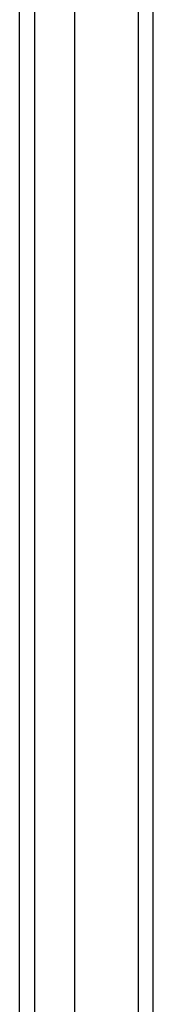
# Model space of a CAD drawing. Header units: inches. Extents: x 17 to 237, y 17 to 149.
# Tile 52 of 113: x 140.97 to 141.836, y 89.045 to 95.419. Entities that reach past the tile are written whole.
import ezdxf

# ---------------------------------------------------------------- set-up
doc = ezdxf.new("R2010")
doc.units = ezdxf.units.IN
doc.header["$MEASUREMENT"] = 0
doc.layers.add('Visible Edges(ANSI)', color=7, linetype='Continuous', lineweight=25)
doc.layers.add('Visible Tangent Edges(ANSI)', color=7, linetype='Continuous', lineweight=25)

msp = doc.modelspace()

# ---------------------------------------------------------------- linework, layer by layer
at = {"layer": 'Visible Edges(ANSI)'}
for p, q in [((141.8357, 60.2652), (141.8357, 108.0672)), ((140.9695, 61.0633), (140.9695, 107.2691)), ((141.3239, 107.2691), (141.3239, 61.0633))]:
    msp.add_line(p, q, dxfattribs=at)
at = {"layer": 'Visible Tangent Edges(ANSI)'}
for p, q in [((141.7367, 108.0672), (141.7367, 60.2652)), ((141.0685, 60.9333), (141.0685, 107.3991))]:
    msp.add_line(p, q, dxfattribs=at)

doc.saveas('drawing.dxf')
